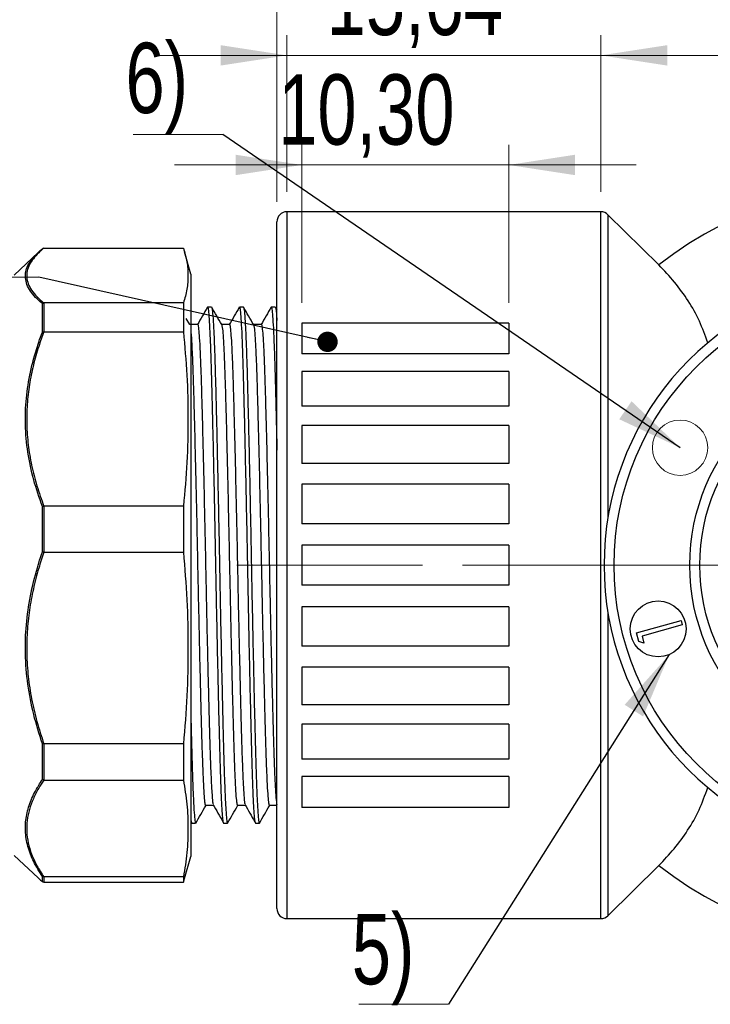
# Model space of a CAD drawing. Header units: millimetres. Extents: x 0 to 420, y 0 to 297.
# Tile 8 of 68: x 44 to 79, y 67 to 116. Entities that reach past the tile are written whole.
import ezdxf

# ---------------------------------------------------------------- set-up
doc = ezdxf.new("R2010")
doc.units = ezdxf.units.MM
doc.linetypes.add('CENTERX2', pattern=[20.32, 12.7, -2.54, 2.54, -2.54])
doc.styles.add('SLDTEXTSTYLE0', font='TXT', dxfattribs={"width": 0.75})
doc.dimstyles.new('SLDDIMSTYLE0', dxfattribs={"dimtxt": 3.5, "dimasz": 3.302, "dimexe": 0, "dimexo": 0.0625, "dimgap": 0.875, "dimtad": 1, "dimrnd": 1e-09, "dimzin": 12, "dimdsep": 46, "dimtxsty": 'SLDTEXTSTYLE0', "dimsah": 1, "dimcen": 0.09, "dimadec": 0, "dimazin": 3, "dimtfac": 1, "dimtmove": 0, "dimatfit": 0, "dimfxl": 0, "dimfrac": 2, "dimtolj": 1, "dimtzin": 12, "dimarcsym": 0})
doc.dimstyles.new('SLDDIMSTYLE1', dxfattribs={"dimtxt": 3.5, "dimasz": 3.302, "dimexe": 0, "dimexo": 0.0625, "dimgap": 0.875, "dimtad": 1, "dimrnd": 1e-09, "dimzin": 12, "dimdsep": 46, "dimtxsty": 'SLDTEXTSTYLE0', "dimsah": 1, "dimcen": 0.09, "dimadec": 0, "dimazin": 3, "dimtfac": 1, "dimtofl": 0, "dimtmove": 0, "dimatfit": 3, "dimfxl": 0, "dimfrac": 2, "dimtolj": 1, "dimtzin": 12, "dimarcsym": 0})
doc.dimstyles.new('SLDDIMSTYLE4', dxfattribs={"dimtxt": 0.18, "dimasz": 3.302, "dimexe": 0, "dimexo": 0.0625, "dimgap": 0, "dimtad": 0, "dimtih": 1, "dimtoh": 1, "dimdec": 0, "dimrnd": 1e-09, "dimzin": 0, "dimdsep": 46, "dimtxsty": 'Standard', "dimsah": 1, "dimcen": 0.09, "dimadec": 0, "dimazin": 0, "dimtfac": 3.302, "dimtdec": 0, "dimtofl": 0, "dimtmove": 0, "dimatfit": 3, "dimfxl": 0, "dimfrac": 2, "dimtolj": 1, "dimtzin": 0, "dimarcsym": 0})
doc.dimstyles.new('SLDDIMSTYLE5', dxfattribs={"dimtxt": 0.18, "dimasz": 1.016, "dimexe": 0, "dimexo": 0.0625, "dimgap": 0, "dimtad": 0, "dimtih": 1, "dimtoh": 1, "dimdec": 0, "dimrnd": 1e-09, "dimzin": 0, "dimdsep": 46, "dimtxsty": 'Standard', "dimblk1": 'DOT', "dimblk2": 'DOT', "dimsah": 1, "dimcen": 0.09, "dimadec": 0, "dimazin": 0, "dimtfac": 1.016, "dimtdec": 0, "dimtofl": 0, "dimtmove": 0, "dimatfit": 3, "dimldrblk": 'DOT', "dimfxl": 0, "dimfrac": 2, "dimtolj": 1, "dimtzin": 0, "dimarcsym": 0})

# ---------------------------------------------------------------- blocks, each defined once
blk = doc.blocks.new('_D_10')
at = {"color": 7, "linetype": 'Continuous', "lineweight": 0}
for p, q in [((57.703, 107.37), (57.703, 115.159)), ((73.348, 107.37), (73.348, 115.159)), ((57.703, 114.159), (51.353, 114.159)), ((73.348, 114.159), (57.703, 114.159)), ((73.348, 114.159), (79.698, 114.159))]:
    blk.add_line(p, q, dxfattribs=at)
at = {"color": 7, "linetype": 'Continuous', "lineweight": 18}
for points in [[(57.703, 114.159), (54.401, 114.667), (54.401, 113.651)], [(73.348, 114.159), (76.65, 113.651), (76.65, 114.667)]]:
    blk.add_solid(points, dxfattribs=at)
at = {"color": 7, "linetype": 'Continuous', "lineweight": 18, "insert": (59.684, 118.671), "char_height": 3.5, "attachment_point": 1, "style": 'SLDTEXTSTYLE0'}
blk.add_mtext('15,64', dxfattribs=at)
blk = doc.blocks.new('_D_11')
at = {"color": 7, "linetype": 'Continuous', "lineweight": 0}
for p, q in [((58.453, 101.831), (58.453, 109.702)), ((68.753, 101.831), (68.753, 109.702)), ((58.453, 108.702), (52.103, 108.702)), ((68.753, 108.702), (58.453, 108.702)), ((68.753, 108.702), (75.103, 108.702))]:
    blk.add_line(p, q, dxfattribs=at)
at = {"color": 7, "linetype": 'Continuous', "lineweight": 18}
for points in [[(58.453, 108.702), (55.151, 109.21), (55.151, 108.194)], [(68.753, 108.702), (72.055, 108.194), (72.055, 109.21)]]:
    blk.add_solid(points, dxfattribs=at)
at = {"color": 7, "linetype": 'Continuous', "lineweight": 18, "insert": (57.269, 113.214), "char_height": 3.5, "attachment_point": 1, "style": 'SLDTEXTSTYLE0'}
blk.add_mtext('10,30', dxfattribs=at)
blk = doc.blocks.new('_D_12')
at = {"color": 7, "linetype": 'Continuous', "lineweight": 0}
for p, q in [((57.203, 106.87), (57.203, 127.411)), ((87.953, 89.77), (87.953, 127.411)), ((57.203, 126.411), (87.953, 126.411))]:
    blk.add_line(p, q, dxfattribs=at)
at = {"color": 7, "linetype": 'Continuous', "lineweight": 18}
for points in [[(57.203, 126.411), (60.505, 125.903), (60.505, 126.919)], [(87.953, 126.411), (84.651, 126.919), (84.651, 125.903)]]:
    blk.add_solid(points, dxfattribs=at)
at = {"color": 7, "linetype": 'Continuous', "lineweight": 18, "insert": (67.307, 130.923), "char_height": 3.5, "attachment_point": 1, "style": 'SLDTEXTSTYLE0'}
blk.add_mtext('30,75', dxfattribs=at)
blk = doc.blocks.new('SW_NOTE_0_4')
at = {"color": 0, "linetype": 'Continuous', "lineweight": 0}
blk.add_line((-4.459, 0), (0, 0), dxfattribs=at)
at = {"color": 0, "linetype": 'Continuous', "lineweight": 0, "insert": (-4.815, 4.498), "char_height": 3.5, "attachment_point": 1, "style": 'SLDTEXTSTYLE0'}
blk.add_mtext('5)', dxfattribs=at)
blk = doc.blocks.new('SW_NOTE_0_5')
at = {"color": 0, "linetype": 'Continuous', "lineweight": 0}
blk.add_line((-4.459, 0), (0, 0), dxfattribs=at)
at = {"color": 0, "linetype": 'Continuous', "lineweight": 0, "insert": (-4.843, 4.572), "char_height": 3.5, "attachment_point": 1, "style": 'SLDTEXTSTYLE0'}
blk.add_mtext('6)', dxfattribs=at)
blk = doc.blocks.new('SW_NOTE_0_6')
at = {"color": 0, "linetype": 'Continuous', "lineweight": 0}
blk.add_line((-21.137, 0), (0, 0), dxfattribs=at)
at = {"color": 0, "linetype": 'Continuous', "lineweight": 0, "char_height": 3.5, "attachment_point": 1, "style": 'SLDTEXTSTYLE0'}
for s, insert in [('Gripping', (-21.537, 9.082)), ('points', (-21.537, 4.556))]:
    blk.add_mtext(s, dxfattribs=dict(at, insert=insert))
blk = doc.blocks.new('_Dot')
at = {"color": 0, "linetype": 'ByBlock', "lineweight": -2}
blk.add_line((-0.5, 0), (-1, 0), dxfattribs=at)
at = {"color": 0, "linetype": 'ByBlock', "const_width": 0.5}
blk.add_lwpolyline([(-0.25, 0, 1), (0.25, 0, 1)], format="xyb", close=True, dxfattribs=at)
blk = doc.blocks.new('SW_CENTERMARKSYMBOL_0')
at = {"color": 0, "linetype": 'Continuous', "lineweight": 18}
for p, q in [((0, 5), (0, 21.5)), ((0, 0), (0, 2.5)), ((-5, 0), (-21.5, 0)), ((0, 0), (-2.5, 0)), ((0, 0), (0, -2.5)), ((0, 0), (2.5, 0)), ((5, 0), (21.5, 0)), ((0, -5), (0, -21.5))]:
    blk.add_line(p, q, dxfattribs=at)

msp = doc.modelspace()

# ---------------------------------------------------------------- linework, layer by layer
at = {"color": 7, "linetype": 'Continuous', "lineweight": 25}
for p, q in [((73.34806, 106.37036), (57.70335, 106.37036)), ((76.23221, 103.72458), (73.69941, 106.2261)), ((57.20335, 88.77036), (57.20335, 105.87036)), ((45.58878, 104.55702), (45.5942, 104.55704)), ((45.5942, 104.55704), (52.54915, 104.55704)), ((45.3048, 104.34064), (44.11316, 103.22036)), ((52.91316, 103.27036), (52.60407, 104.37424)), ((52.91316, 103.27036), (52.91316, 74.36478)), ((45.52028, 100.38287), (45.52028, 101.79607)), ((45.5942, 101.82761), (45.58878, 101.82737)), ((45.58878, 101.82737), (45.58878, 100.39219)), ((52.54915, 101.82761), (45.5942, 101.82761)), ((52.54915, 101.82761), (52.54915, 100.39189)), ((53.94715, 101.62036), (53.74859, 101.62036)), ((55.53465, 101.62036), (55.33609, 101.62036)), ((57.12215, 101.62036), (56.92359, 101.62036)), ((57.21267, 101.47035), (57.12986, 101.61371)), ((52.86402, 100.75396), (52.6855, 101.06299)), ((68.75335, 100.83119), (58.45335, 100.83119)), ((58.45335, 100.83119), (58.45335, 99.2991)), ((68.75335, 100.83119), (68.75335, 99.2991)), ((45.58878, 100.39219), (45.5942, 100.39189)), ((45.5942, 100.39189), (52.54915, 100.39189)), ((68.75335, 99.2991), (58.45335, 99.2991)), ((68.75335, 98.42217), (58.45335, 98.42217)), ((58.45335, 98.42217), (58.45335, 96.69012)), ((68.75335, 98.42217), (68.75335, 96.69012)), ((68.75335, 96.69012), (58.45335, 96.69012)), ((68.75335, 95.71988), (58.45335, 95.71988)), ((58.45335, 95.71988), (58.45335, 93.8405)), ((68.75335, 95.71988), (68.75335, 93.8405)), ((68.75335, 93.8405), (58.45335, 93.8405)), ((68.75335, 92.80644), (58.45335, 92.80644)), ((58.45335, 92.80644), (58.45335, 90.83682)), ((68.75335, 92.80644), (68.75335, 90.83682)), ((45.52028, 89.43404), (45.52028, 91.6915)), ((45.5942, 91.71244), (45.58878, 91.71201)), ((45.58878, 91.71201), (45.58878, 89.41945)), ((52.54915, 91.71244), (45.5942, 91.71244)), ((52.54915, 91.71244), (52.54915, 89.419)), ((68.75335, 90.83682), (58.45335, 90.83682)), ((68.75335, 89.77036), (58.45335, 89.77036)), ((58.45335, 89.77036), (58.45335, 87.77036)), ((68.75335, 89.77036), (68.75335, 87.77036)), ((45.58878, 89.41945), (45.5942, 89.419)), ((45.5942, 89.419), (52.54915, 89.419)), ((57.20335, 71.67036), (57.20335, 88.77036)), ((68.75335, 87.77036), (58.45335, 87.77036)), ((68.75335, 86.7039), (58.45335, 86.7039)), ((58.45335, 86.7039), (58.45335, 84.73428)), ((68.75335, 86.7039), (68.75335, 84.73428)), ((75.1173, 85.40434), (77.33924, 86.01594)), ((77.33924, 86.01594), (77.40012, 85.79566)), ((75.23767, 84.96795), (75.1173, 85.40434)), ((77.40012, 85.79566), (75.39568, 85.24401)), ((75.49188, 84.89498), (75.23767, 84.96795)), ((75.39568, 85.24401), (75.49188, 84.89498)), ((68.75335, 84.73428), (58.45335, 84.73428)), ((68.75335, 83.70022), (58.45335, 83.70022)), ((58.45335, 83.70022), (58.45335, 81.82084)), ((68.75335, 83.70022), (68.75335, 81.82084)), ((68.75335, 81.82084), (58.45335, 81.82084)), ((68.75335, 80.8506), (58.45335, 80.8506)), ((58.45335, 80.8506), (58.45335, 79.11855)), ((68.75335, 80.8506), (68.75335, 79.11855)), ((45.52028, 78.09644), (45.52028, 79.87576)), ((45.5942, 79.87384), (45.58878, 79.87347)), ((45.58878, 79.87347), (45.58878, 78.06648)), ((52.54915, 79.87384), (45.5942, 79.87384)), ((52.54915, 79.87384), (52.54915, 78.06615)), ((68.75335, 79.11855), (58.45335, 79.11855)), ((45.58878, 78.06648), (45.5942, 78.06615)), ((45.5942, 78.06615), (52.54915, 78.06615)), ((68.75335, 78.24162), (58.45335, 78.24162)), ((58.45335, 78.24162), (58.45335, 76.70953)), ((68.75335, 78.24162), (68.75335, 76.70953)), ((68.75335, 76.70953), (58.45335, 76.70953)), ((52.95492, 75.92036), (53.15332, 75.92036)), ((54.54242, 75.92036), (54.74082, 75.92036)), ((56.12992, 75.92036), (56.32832, 75.92036)), ((44.11316, 74.32036), (45.3048, 73.20008)), ((52.60407, 73.16648), (52.91316, 74.27036)), ((52.91316, 74.36478), (52.91316, 74.27036)), ((73.69941, 71.31462), (76.23209, 73.81603)), ((45.52028, 73.01147), (45.52028, 73.27036)), ((45.5942, 73.2467), (45.58878, 73.24661)), ((45.58878, 73.24661), (45.58878, 72.9837)), ((52.54915, 73.2467), (45.5942, 73.2467)), ((52.54915, 73.2467), (52.54915, 72.98368)), ((52.54915, 72.98368), (52.5946, 73.16913)), ((45.58878, 72.9837), (45.5942, 72.98368)), ((45.5942, 72.98368), (52.54915, 72.98368)), ((57.70335, 71.17036), (73.34806, 71.17036))]:
    msp.add_line(p, q, dxfattribs=at)
at = {"color": 8, "linetype": 'Continuous', "lineweight": 25}
for p, q in [((57.70335, 106.37036), (57.70335, 88.77036)), ((73.34806, 71.17036), (73.34806, 106.37036)), ((73.69941, 106.2261), (73.69941, 91.14264)), ((57.70335, 88.77036), (57.70335, 71.17036)), ((73.69941, 86.39808), (73.69941, 71.31462))]:
    msp.add_line(p, q, dxfattribs=at)
at = {"color": 7, "linetype": 'CENTERX2', "lineweight": 18}
msp.add_line((84.78433, 88.77036), (55.20335, 88.77036), dxfattribs=at)
at = {"color": 7, "linetype": 'Continuous', "lineweight": 25}
for centre, radius in [((87.95335, 88.77036), 13.95), ((87.95335, 88.77036), 10.175), ((87.95335, 88.77036), 9.675), ((76.19642, 85.59663), 1.39239)]:
    msp.add_circle(centre, radius, dxfattribs=at)
at = {"color": 7, "linetype": 'Continuous', "lineweight": 18}
msp.add_circle((77.29228, 94.62086), 1.37927, dxfattribs=at)
at = {"color": 7, "linetype": 'Continuous', "lineweight": 25}
for centre, radius, start, end in [((87.95335, 88.77036), 19, 231.909999, 128.090001), ((57.70335, 105.87036), 0.5, 90, 180), ((73.34806, 105.87036), 0.5, 45.35587, 90), ((87.95335, 88.77036), 14.45, 99.962895, 260.037105), ((57.70335, 71.67036), 0.5, 180, 270), ((73.34806, 71.67036), 0.5, 270, 314.64413)]:
    msp.add_arc(centre, radius, start, end, dxfattribs=at)
for points, knots in [([(44.67261, 103.08238), (44.67318, 103.18462), (44.67432, 103.38911), (44.78708, 103.69649), (44.98024, 104.00267), (45.18468, 104.22744), (45.37007, 104.40253), (45.45816, 104.47685), (45.52028, 104.52925)], [0, 0, 0, 0, 0.20768517, 0.41538071, 0.62791587, 0.84048205, 0.88751398, 1, 1, 1, 1]), ([(45.5942, 104.55704), (45.5054, 104.48112), (45.30324, 104.30827), (45.05576, 104.03295), (44.85898, 103.72989), (44.74769, 103.4212), (44.72532, 103.10523), (44.79964, 102.78621), (44.97162, 102.46388), (45.23143, 102.14315), (45.47327, 101.9328), (45.5942, 101.82761)], [0, 0, 0, 0, 0.086003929, 0.195794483, 0.305569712, 0.417786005, 0.52999598, 0.646066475, 0.762149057, 0.881063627, 1, 1, 1, 1]), ([(45.52028, 104.52925), (45.52101, 104.52993), (45.52277, 104.53158), (45.5332, 104.54051), (45.5545, 104.55337), (45.57735, 104.5558), (45.58878, 104.55702)], [0, 0, 0, 0, 0.03955396, 0.09604835, 0.54788902, 1, 1, 1, 1]), ([(52.54915, 104.55704), (52.61219, 104.33104), (52.73839, 103.87862), (52.7902, 103.19638), (52.73975, 102.51189), (52.61273, 102.05586), (52.54915, 101.82761)], [0, 0, 0, 0, 0.24877663, 0.49801815, 0.74875707, 1, 1, 1, 1]), ([(78.66962, 99.84351), (78.53969, 100.21097), (78.27877, 100.94883), (77.7102, 101.94582), (77.03471, 102.88021), (76.50018, 103.44241), (76.23228, 103.72417)], [0, 0, 0, 0, 0.245761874, 0.493507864, 0.746158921, 1, 1, 1, 1]), ([(45.52028, 101.79607), (45.52101, 101.79675), (45.52975, 101.80495), (45.5513, 101.81989), (45.57557, 101.82473), (45.58878, 101.82737)], [0, 0, 0, 0, 0.03959232, 0.47760979, 1, 1, 1, 1]), ([(53.74092, 101.61374), (53.65825, 101.4706), (53.4927, 101.18401), (53.32714, 100.89744), (53.24427, 100.75399)], [0, 0, 0, 0, 0.4994298, 1, 1, 1, 1]), ([(53.74859, 101.60122), (53.75084, 101.60716), (53.76416, 101.64242), (53.78911, 101.473), (53.82464, 101.07748), (53.86078, 100.42059), (53.89654, 99.54698), (53.93107, 98.47726), (53.9636, 97.23238), (53.99817, 95.82382), (54.03394, 94.26521), (54.07007, 92.59514), (54.10558, 90.86217), (54.13941, 89.10719), (54.17222, 87.34901), (54.20731, 85.60489), (54.24328, 83.90475), (54.2793, 82.29805), (54.31449, 80.82938), (54.34748, 79.52053), (54.38109, 78.38204), (54.4153, 77.46235), (54.44893, 76.76094), (54.48122, 76.27685), (54.51269, 75.97564), (54.53257, 75.93867), (54.54242, 75.92036)], [0, 0, 0, 0, 0.00880783, 0.05226118, 0.09640436, 0.1408237, 0.18508974, 0.22878182, 0.27180439, 0.31550733, 0.35977849, 0.40419691, 0.44833321, 0.49177407, 0.53488829, 0.57880533, 0.62316606, 0.66754438, 0.71151323, 0.75468245, 0.79804924, 0.84214382, 0.88202649, 0.92185406, 0.96131817, 1, 1, 1, 1]), ([(54.45152, 100.75396), (54.36888, 100.89702), (54.20331, 101.1836), (54.03777, 101.47018), (53.95486, 101.61371)], [0, 0, 0, 0, 0.49919531, 1, 1, 1, 1]), ([(53.955, 101.58604), (53.95912, 101.58608), (53.97433, 101.58623), (54.00303, 101.32826), (54.04085, 100.7913), (54.07982, 99.95075), (54.11785, 98.87422), (54.15288, 97.59848), (54.18876, 96.15197), (54.22597, 94.55303), (54.26371, 92.82388), (54.30091, 91.01878), (54.33641, 89.18568), (54.37015, 87.37428), (54.40574, 85.6049), (54.44172, 83.90475), (54.47774, 82.29805), (54.51293, 80.82937), (54.54592, 79.52055), (54.57952, 78.38195), (54.61495, 77.42997), (54.65107, 76.68719), (54.6869, 76.19041), (54.71694, 75.9368), (54.73441, 75.94555), (54.74082, 75.94877)], [0, 0, 0, 0, 0.01645805, 0.060701, 0.10911639, 0.15760859, 0.20563194, 0.25261096, 0.29851696, 0.34514792, 0.39202493, 0.43865377, 0.48455564, 0.53004696, 0.5744232, 0.61924776, 0.66409011, 0.70851869, 0.75213929, 0.79595951, 0.84051514, 0.88539092, 0.93015338, 0.97437554, 1, 1, 1, 1]), ([(55.32842, 101.61374), (55.24578, 101.47066), (55.08024, 101.18406), (54.91468, 100.89749), (54.83177, 100.75399)], [0, 0, 0, 0, 0.4992414, 1, 1, 1, 1]), ([(55.33609, 101.60122), (55.33834, 101.60716), (55.35166, 101.64242), (55.37661, 101.473), (55.41214, 101.07748), (55.44828, 100.42059), (55.48404, 99.54698), (55.51857, 98.47726), (55.5511, 97.23238), (55.58567, 95.82382), (55.62144, 94.26521), (55.65757, 92.59514), (55.69308, 90.86217), (55.72691, 89.10719), (55.75972, 87.34901), (55.79481, 85.60489), (55.83078, 83.90475), (55.8668, 82.29805), (55.90199, 80.82938), (55.93498, 79.52053), (55.96859, 78.38204), (56.0028, 77.46235), (56.03643, 76.76094), (56.06872, 76.27685), (56.10019, 75.97564), (56.12007, 75.93867), (56.12992, 75.92036)], [0, 0, 0, 0, 0.00880783, 0.05226118, 0.09640436, 0.1408237, 0.18508974, 0.22878182, 0.27180439, 0.31550733, 0.35977849, 0.40419691, 0.44833321, 0.49177407, 0.53488829, 0.57880533, 0.62316606, 0.66754438, 0.71151323, 0.75468245, 0.79804924, 0.84214382, 0.88202649, 0.92185406, 0.96131817, 1, 1, 1, 1]), ([(56.03902, 100.75396), (55.95641, 100.89696), (55.79084, 101.18354), (55.6253, 101.47013), (55.54236, 101.61371)], [0, 0, 0, 0, 0.49899247, 1, 1, 1, 1]), ([(55.5425, 101.58604), (55.54662, 101.58608), (55.56183, 101.58622), (55.59053, 101.32825), (55.62835, 100.7913), (55.66732, 99.95075), (55.70535, 98.87422), (55.74038, 97.59848), (55.77626, 96.15197), (55.81347, 94.55303), (55.85121, 92.82388), (55.88841, 91.01878), (55.92391, 89.18568), (55.95765, 87.37428), (55.99324, 85.6049), (56.02922, 83.90475), (56.06524, 82.29805), (56.10043, 80.82937), (56.13342, 79.52055), (56.16702, 78.38195), (56.20245, 77.42997), (56.23857, 76.68719), (56.2744, 76.19041), (56.30444, 75.9368), (56.32191, 75.94555), (56.32832, 75.94877)], [0, 0, 0, 0, 0.0164521, 0.06069532, 0.10911101, 0.1576035, 0.20562714, 0.25260645, 0.29851272, 0.34514397, 0.39202126, 0.43865038, 0.48455253, 0.53004412, 0.57442063, 0.61924546, 0.66408808, 0.70851693, 0.75213779, 0.79595828, 0.84051418, 0.88539023, 0.93015296, 0.97437538, 1, 1, 1, 1]), ([(56.91592, 101.61374), (56.83331, 101.47071), (56.66778, 101.18411), (56.50221, 100.89755), (56.41927, 100.75399)], [0, 0, 0, 0, 0.49905521, 1, 1, 1, 1]), ([(56.92359, 101.60122), (56.92584, 101.60716), (56.93916, 101.64242), (56.96411, 101.473), (56.99964, 101.07748), (57.03578, 100.42061), (57.07154, 99.54689), (57.10607, 98.47757), (57.1386, 97.23123), (57.17135, 95.90169), (57.19325, 94.9416), (57.20335, 94.4988)], [0, 0, 0, 0, 0.02495718, 0.14808309, 0.27316369, 0.39902676, 0.52445547, 0.64825786, 0.77016317, 0.89399633, 1, 1, 1, 1]), ([(57.13001, 101.58603), (57.13413, 101.58594), (57.14933, 101.58561), (57.1738, 101.37299), (57.19426, 101.08378), (57.2029, 100.96163)], [0, 0, 0, 0, 0.17676904, 0.6523133, 1, 1, 1, 1]), ([(53.25259, 100.7611), (53.18654, 100.7611), (53.05564, 100.76109), (52.92474, 100.7611), (52.8599, 100.7611)], [0, 0, 0, 0, 0.50460068, 1, 1, 1, 1]), ([(53.25251, 100.74327), (53.25476, 100.7488), (53.26808, 100.78167), (53.29302, 100.62358), (53.32855, 100.25453), (53.36468, 99.64156), (53.40045, 98.82634), (53.43685, 97.77331), (53.47305, 96.46476), (53.51392, 94.88689), (53.55593, 93.13422), (53.59779, 91.27021), (53.63791, 89.36011), (53.67422, 87.53263), (53.71121, 85.81659), (53.74719, 84.2301), (53.78321, 82.73083), (53.8184, 81.36042), (53.85139, 80.1389), (53.88499, 79.07727), (53.92174, 78.15295), (53.96043, 77.4352), (53.99376, 76.99643), (54.01275, 76.91447), (54.01903, 76.88739)], [0, 0, 0, 0, 0.00911073, 0.05415911, 0.09992274, 0.14597269, 0.1918637, 0.23715961, 0.28923961, 0.34229342, 0.39595297, 0.44951692, 0.50229132, 0.55441241, 0.59994157, 0.64593075, 0.69193818, 0.73752105, 0.78227485, 0.82723348, 0.87294672, 0.92402066, 0.9748918, 1, 1, 1, 1]), ([(54.84009, 100.7611), (54.77407, 100.76109), (54.64318, 100.76108), (54.51228, 100.76109), (54.4474, 100.7611)], [0, 0, 0, 0, 0.504361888, 1, 1, 1, 1]), ([(54.45154, 100.74877), (54.46217, 100.71357), (54.48418, 100.64075), (54.51918, 100.2481), (54.5553, 99.64328), (54.59108, 98.82589), (54.62747, 97.77345), (54.66368, 96.46472), (54.70454, 94.8869), (54.74655, 93.13422), (54.78841, 91.27021), (54.82853, 89.36011), (54.86484, 87.53263), (54.90184, 85.81659), (54.93781, 84.2301), (54.97383, 82.73084), (55.00902, 81.3604), (55.04201, 80.13898), (55.07562, 79.07695), (55.11105, 78.18698), (55.14713, 77.50006), (55.18242, 77.02263), (55.20481, 76.89365), (55.21562, 76.83142)], [0, 0, 0, 0, 0.04297894, 0.0889087, 0.13512582, 0.18118343, 0.22664377, 0.27891283, 0.33215923, 0.38601358, 0.43977197, 0.49273796, 0.54504825, 0.59074269, 0.63689882, 0.68307327, 0.72882162, 0.77373788, 0.81885972, 0.8647389, 0.91094778, 0.95703996, 1, 1, 1, 1]), ([(54.84001, 100.74327), (54.84226, 100.7488), (54.85558, 100.78167), (54.88052, 100.62358), (54.91605, 100.25453), (54.95218, 99.64156), (54.98795, 98.82634), (55.02435, 97.77331), (55.06055, 96.46476), (55.10142, 94.88689), (55.14343, 93.13422), (55.18529, 91.27021), (55.22541, 89.36011), (55.26172, 87.53263), (55.29871, 85.81659), (55.33469, 84.2301), (55.37071, 82.73083), (55.4059, 81.36042), (55.43889, 80.1389), (55.47249, 79.07727), (55.50924, 78.15295), (55.54793, 77.4352), (55.58126, 76.99643), (55.60025, 76.91447), (55.60653, 76.88739)], [0, 0, 0, 0, 0.0091106, 0.05415894, 0.09992253, 0.14597243, 0.1918634, 0.23715928, 0.28923923, 0.34229299, 0.39595249, 0.44951639, 0.50229074, 0.55441178, 0.59994091, 0.64593004, 0.69193743, 0.73752026, 0.78227402, 0.82723262, 0.87294581, 0.92401971, 0.9748908, 1, 1, 1, 1]), ([(56.42759, 100.7611), (56.3616, 100.76109), (56.23071, 100.76106), (56.09981, 100.76109), (56.0349, 100.7611)], [0, 0, 0, 0, 0.50412632, 1, 1, 1, 1]), ([(56.03904, 100.74875), (56.04968, 100.71355), (56.07168, 100.64074), (56.10668, 100.2481), (56.1428, 99.64328), (56.17858, 98.82589), (56.21497, 97.77345), (56.25118, 96.46472), (56.29204, 94.8869), (56.33405, 93.13422), (56.37591, 91.27021), (56.41603, 89.36011), (56.45234, 87.53263), (56.48934, 85.81659), (56.52531, 84.2301), (56.56133, 82.73084), (56.59652, 81.3604), (56.62951, 80.13898), (56.66312, 79.07695), (56.69855, 78.18698), (56.73463, 77.50006), (56.76992, 77.02263), (56.79231, 76.89365), (56.80312, 76.83142)], [0, 0, 0, 0, 0.04297407, 0.08890407, 0.13512142, 0.18117926, 0.22663983, 0.27890915, 0.33215583, 0.38601044, 0.43976911, 0.49273536, 0.54504592, 0.59074059, 0.63689695, 0.68307163, 0.72882021, 0.7737367, 0.81885877, 0.86473818, 0.91094729, 0.9570397, 1, 1, 1, 1]), ([(56.42751, 100.74327), (56.42976, 100.7488), (56.44308, 100.78167), (56.46802, 100.62358), (56.50355, 100.25453), (56.53968, 99.64156), (56.57545, 98.82634), (56.61185, 97.77331), (56.64805, 96.46476), (56.68892, 94.88689), (56.73093, 93.13422), (56.77279, 91.27021), (56.81291, 89.36011), (56.84922, 87.53263), (56.88621, 85.81659), (56.92219, 84.2301), (56.95821, 82.73084), (56.9934, 81.3604), (57.02639, 80.13898), (57.05999, 79.07695), (57.09673, 78.15422), (57.13546, 77.42983), (57.17068, 76.98673), (57.19173, 76.8766), (57.19998, 76.83341)], [0, 0, 0, 0, 0.00904078, 0.0537446, 0.0991582, 0.14485593, 0.19039593, 0.2353454, 0.28702705, 0.33967507, 0.39292419, 0.44607845, 0.4984492, 0.55017163, 0.59535255, 0.64098998, 0.68664551, 0.73187974, 0.77629123, 0.82090599, 0.86626958, 0.91695287, 0.96743491, 1, 1, 1, 1]), ([(45.52028, 91.6915), (45.36541, 92.13394), (45.05535, 93.01967), (44.77068, 94.38755), (44.64323, 95.74797), (44.69659, 97.08802), (44.90106, 98.39209), (45.151, 99.31828), (45.3701, 99.97829), (45.45817, 100.21556), (45.52028, 100.38287)], [0, 0, 0, 0, 0.15658761, 0.31347978, 0.46987754, 0.6182046, 0.76696381, 0.9154174, 0.94035555, 1, 1, 1, 1]), ([(45.5942, 100.39189), (45.5054, 100.15045), (45.30324, 99.60079), (45.05576, 98.72532), (44.85898, 97.7616), (44.74769, 96.77998), (44.72532, 95.77521), (44.79964, 94.76073), (44.97162, 93.73574), (45.23143, 92.71583), (45.47327, 92.04692), (45.5942, 91.71244)], [0, 0, 0, 0, 0.08600393, 0.19579448, 0.30556971, 0.417786, 0.52999598, 0.64606648, 0.76214906, 0.88106363, 1, 1, 1, 1]), ([(45.52028, 100.38287), (45.52101, 100.38321), (45.52277, 100.38404), (45.5332, 100.3884), (45.5545, 100.39394), (45.57735, 100.39277), (45.58878, 100.39219)], [0, 0, 0, 0, 0.03955396, 0.09604835, 0.54788902, 1, 1, 1, 1]), ([(52.54915, 100.39189), (52.61219, 99.67322), (52.73839, 98.23454), (52.7902, 96.06506), (52.73975, 93.88839), (52.61273, 92.43824), (52.54915, 91.71244)], [0, 0, 0, 0, 0.24877663, 0.49801815, 0.74875707, 1, 1, 1, 1]), ([(52.91316, 100.41586), (52.91931, 100.35471), (52.93733, 100.17561), (52.96783, 99.63536), (53.00357, 98.82797), (53.03998, 97.77281), (53.07618, 96.46491), (53.11704, 94.88685), (53.15905, 93.13423), (53.20091, 91.27021), (53.24103, 89.36011), (53.27734, 87.53263), (53.31434, 85.81659), (53.35031, 84.2301), (53.38633, 82.73084), (53.42152, 81.3604), (53.45451, 80.13898), (53.48812, 79.07695), (53.52355, 78.18698), (53.55963, 77.50005), (53.59493, 77.02247), (53.61734, 76.89343), (53.62816, 76.83114)], [0, 0, 0, 0, 0.02562149, 0.07504613, 0.12430018, 0.17291553, 0.22881211, 0.28575388, 0.34334578, 0.40083506, 0.45747695, 0.51341764, 0.56228332, 0.61164274, 0.66102175, 0.70994508, 0.75797858, 0.80623193, 0.85529518, 0.904711, 0.95400203, 1, 1, 1, 1]), ([(45.52028, 91.6915), (45.52101, 91.69185), (45.52975, 91.69602), (45.5513, 91.70437), (45.57557, 91.70932), (45.58878, 91.71201)], [0, 0, 0, 0, 0.03959232, 0.47760979, 1, 1, 1, 1]), ([(45.52028, 79.87576), (45.36541, 80.3618), (45.05535, 81.33483), (44.77068, 82.8381), (44.64323, 84.33374), (44.69659, 85.80765), (44.90106, 87.24255), (45.151, 88.262), (45.3701, 88.9886), (45.45817, 89.24983), (45.52028, 89.43404)], [0, 0, 0, 0, 0.15658761, 0.31347978, 0.46987754, 0.6182046, 0.76696381, 0.9154174, 0.94035555, 1, 1, 1, 1]), ([(45.5942, 89.419), (45.5054, 89.15348), (45.30324, 88.549), (45.05576, 87.5862), (44.85898, 86.52636), (44.74769, 85.44683), (44.72532, 84.34184), (44.79964, 83.22617), (44.97162, 82.09894), (45.23143, 80.97731), (45.47327, 80.24168), (45.5942, 79.87384)], [0, 0, 0, 0, 0.08600393, 0.19579448, 0.30556971, 0.417786, 0.52999598, 0.64606648, 0.76214906, 0.88106363, 1, 1, 1, 1]), ([(45.52028, 89.43404), (45.52101, 89.43384), (45.52277, 89.43336), (45.5332, 89.4306), (45.5545, 89.42558), (45.57735, 89.42149), (45.58878, 89.41945)], [0, 0, 0, 0, 0.03955396, 0.09604835, 0.54788902, 1, 1, 1, 1]), ([(52.54915, 89.419), (52.61219, 88.62865), (52.73839, 87.04647), (52.7902, 84.6606), (52.73975, 82.26682), (52.61273, 80.67203), (52.54915, 79.87384)], [0, 0, 0, 0, 0.24877663, 0.49801815, 0.74875707, 1, 1, 1, 1]), ([(52.91316, 81.355), (52.91723, 81.18332), (52.93284, 80.52569), (52.95836, 79.52635), (52.99204, 78.38037), (53.02745, 77.4304), (53.06357, 76.68707), (53.0994, 76.19044), (53.12944, 75.93679), (53.14691, 75.94555), (53.15332, 75.94877)], [0, 0, 0, 0, 0.05021356, 0.19235046, 0.33513786, 0.48032156, 0.62654845, 0.77240608, 0.91650316, 1, 1, 1, 1]), ([(45.58878, 79.87347), (45.57557, 79.8723), (45.5513, 79.87014), (45.52975, 79.87329), (45.52101, 79.87557), (45.52028, 79.87576)], [0, 0, 0, 0, 0.52239021, 0.96040768, 1, 1, 1, 1]), ([(45.52028, 73.27036), (45.36541, 73.51529), (45.05535, 74.00562), (44.77068, 74.76369), (44.64323, 75.51842), (44.69659, 76.2628), (44.90106, 76.98798), (45.151, 77.50352), (45.3701, 77.87107), (45.45817, 78.00324), (45.52028, 78.09644)], [0, 0, 0, 0, 0.15658761, 0.31347978, 0.46987754, 0.6182046, 0.76696381, 0.9154174, 0.94035555, 1, 1, 1, 1]), ([(45.5942, 78.06615), (45.5054, 77.93209), (45.30324, 77.62688), (45.05576, 77.14075), (44.85898, 76.60562), (44.74769, 76.06056), (44.72532, 75.50264), (44.79964, 74.93933), (44.97162, 74.37018), (45.23143, 73.80385), (45.47327, 73.43243), (45.5942, 73.2467)], [0, 0, 0, 0, 0.08600393, 0.19579448, 0.30556971, 0.417786, 0.52999598, 0.64606648, 0.76214906, 0.88106363, 1, 1, 1, 1]), ([(45.58878, 78.06648), (45.57735, 78.06879), (45.5545, 78.0734), (45.5332, 78.08604), (45.52277, 78.09431), (45.52101, 78.09582), (45.52028, 78.09644)], [0, 0, 0, 0, 0.45211098, 0.90395165, 0.96044604, 1, 1, 1, 1]), ([(52.54915, 78.06615), (52.61219, 77.6671), (52.73839, 76.86824), (52.7902, 75.66359), (52.73975, 74.45494), (52.61273, 73.64971), (52.54915, 73.2467)], [0, 0, 0, 0, 0.24877663, 0.49801815, 0.74875707, 1, 1, 1, 1]), ([(76.23228, 73.81655), (76.4929, 74.09027), (77.01516, 74.6388), (77.6875, 75.56022), (78.26686, 76.56291), (78.53502, 77.31814), (78.66962, 77.69721)], [0, 0, 0, 0, 0.24675889, 0.49449742, 0.7462739, 1, 1, 1, 1]), ([(53.16111, 75.92702), (53.24399, 76.07048), (53.40953, 76.35706), (53.57509, 76.64365), (53.65777, 76.78676)], [0, 0, 0, 0, 0.50060305, 1, 1, 1, 1]), ([(53.62815, 76.82544), (53.69439, 76.82481), (53.82669, 76.82354), (53.95898, 76.82481), (54.02502, 76.82544)], [0, 0, 0, 0, 0.50075433, 1, 1, 1, 1]), ([(54.01923, 76.85311), (54.10208, 76.70977), (54.26767, 76.42328), (54.43298, 76.13949), (54.51558, 75.99769)], [0, 0, 0, 0, 0.50033643, 1, 1, 1, 1]), ([(54.74861, 75.92702), (54.83152, 76.07054), (54.99706, 76.35712), (55.16263, 76.6437), (55.24527, 76.78676)], [0, 0, 0, 0, 0.5008046, 1, 1, 1, 1]), ([(55.21565, 76.82544), (55.28193, 76.8246), (55.41422, 76.82291), (55.54651, 76.8246), (55.61252, 76.82544)], [0, 0, 0, 0, 0.50100148, 1, 1, 1, 1]), ([(55.60673, 76.85311), (55.68962, 76.70951), (55.85526, 76.42257), (56.02052, 76.13923), (56.10308, 75.99769)], [0, 0, 0, 0, 0.50044509, 1, 1, 1, 1]), ([(56.33611, 75.92702), (56.41905, 76.0706), (56.58459, 76.35718), (56.75016, 76.64376), (56.83277, 76.78676)], [0, 0, 0, 0, 0.50100743, 1, 1, 1, 1]), ([(56.80315, 76.82544), (56.86946, 76.82439), (57.00176, 76.82229), (57.13405, 76.82439), (57.20002, 76.82544)], [0, 0, 0, 0, 0.50124506, 1, 1, 1, 1]), ([(52.91316, 76.12598), (52.91717, 76.08556), (52.9315, 75.94137), (52.94512, 75.92915), (52.95492, 75.92036)], [0, 0, 0, 0, 0.2802961, 1, 1, 1, 1]), ([(45.30502, 73.20031), (45.31601, 73.18989), (45.38283, 73.12651), (45.45772, 73.06384), (45.52028, 73.01147)], [0, 0, 0, 0, 0.16448632, 1, 1, 1, 1]), ([(45.58878, 73.24661), (45.57557, 73.24765), (45.5513, 73.24954), (45.52975, 73.26233), (45.52101, 73.26975), (45.52028, 73.27036)], [0, 0, 0, 0, 0.52239021, 0.96040768, 1, 1, 1, 1]), ([(45.58878, 72.9837), (45.57735, 72.98492), (45.5545, 72.98736), (45.5332, 73.00021), (45.52277, 73.00915), (45.52101, 73.01079), (45.52028, 73.01147)], [0, 0, 0, 0, 0.45211098, 0.90395165, 0.96044604, 1, 1, 1, 1])]:
    msp.add_open_spline(points, degree=3, knots=knots, dxfattribs=at)
at = {"color": 8, "linetype": 'Continuous', "lineweight": 25}
msp.add_open_spline([(45.52028, 101.79607), (45.40254, 101.89948), (45.16707, 102.10626), (44.90951, 102.42582), (44.72831, 102.7516), (44.69117, 102.97213), (44.67261, 103.08238)], degree=3, knots=[0, 0, 0, 0, 0.24728445, 0.49452775, 0.74727766, 1, 1, 1, 1], dxfattribs=at)

# ---------------------------------------------------------------- block references
at = {"color": 7, "linetype": 'Continuous', "lineweight": 0}
for name, p in [('SW_NOTE_0_5', (54.50299, 110.21595)), ('SW_NOTE_0_6', (45.3456, 103.10667)), ('SW_CENTERMARKSYMBOL_0', (87.95335, 88.77036)), ('SW_NOTE_0_4', (65.74919, 66.90288))]:
    msp.add_blockref(name, p, dxfattribs=at)

# ---------------------------------------------------------------- dimensions: what is measured, and where the dimension line sits
at = {"color": 7, "linetype": 'Continuous', "lineweight": 18}
for base, p1, p2, dimstyle, picture, middle in [((87.95335, 126.41088), (57.20335, 105.87036), (87.95335, 88.77036), 'SLDDIMSTYLE1', '_D_12', (73.12526, 126.41088)), ((57.70335, 114.15936), (73.34806, 106.37036), (57.70335, 106.37036), 'SLDDIMSTYLE0', '_D_10', (65.50322, 114.15936)), ((58.45335, 108.70239), (68.75335, 100.83119), (58.45335, 100.83119), 'SLDDIMSTYLE0', '_D_11', (63.08784, 108.70239))]:
    dim = msp.add_linear_dim(base=base, p1=p1, p2=p2, dimstyle=dimstyle, dxfattribs=at)
    dim.commit()
    dim.dimension.update_dxf_attribs({"geometry": picture, "text_midpoint": middle, "dimtype": 160})

# ---------------------------------------------------------------- leaders
at = {"color": 7, "linetype": 'Continuous', "lineweight": 0}
for points, dimstyle in [([(77.29228, 94.62086), (54.50299, 110.21595)], 'SLDDIMSTYLE4'), ([(59.72626, 99.89308), (45.3456, 103.10667)], 'SLDDIMSTYLE5'), ([(76.75343, 84.3205), (65.74919, 66.90288)], 'SLDDIMSTYLE4')]:
    msp.add_leader(points, dimstyle=dimstyle, dxfattribs=at)

doc.saveas('drawing.dxf')
